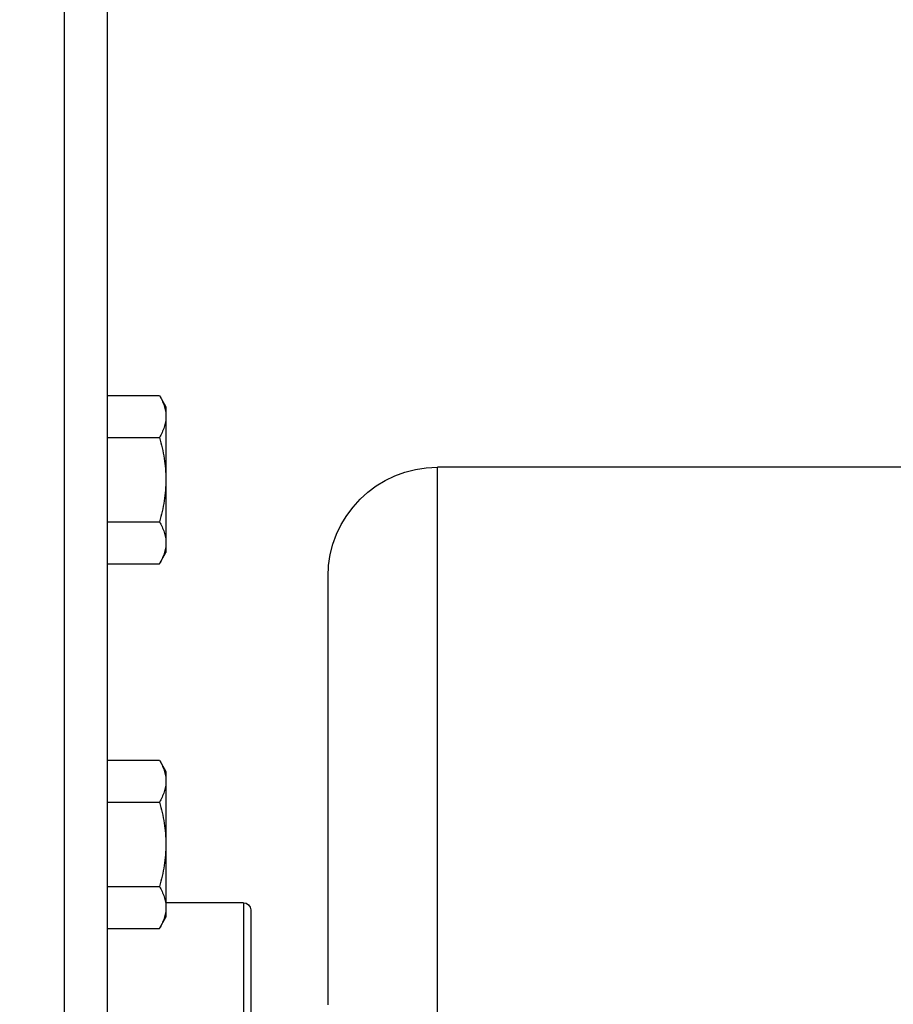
# Model space of a CAD drawing. Header units: millimetres. Extents: x 178516 to 426772, y -178579 to -115871.
# Tile 202 of 256: x 317222 to 317281, y -131731 to -131663. Entities that reach past the tile are written whole.
import ezdxf
from ezdxf import colors
from ezdxf.entities.mleader import LeaderData, LeaderLine
from ezdxf.math import Vec2, Vec3

# ---------------------------------------------------------------- set-up
doc = ezdxf.new("R2010")
doc.units = ezdxf.units.MM
doc.header["$MEASUREMENT"] = 0
doc.layers.get('0').update_dxf_attribs({"color": 252, "lineweight": 5})
for name, color, linetype in [('AHU03-3-42843OBJ', 7, 'Continuous'), ('AHU03-3-44720OBJ', 7, 'Continuous'), ('EC-MTR_250-0_7OBJ', 7, 'Continuous'), ('HEX_HEAD_SCR_M6X25OBJ', 7, 'Continuous'), ('PLAIN_WSH_6OBJ', 7, 'Continuous')]:
    doc.layers.add(name, color=color, linetype=linetype)
doc.layers.add('IS_centrale', color=7, linetype='Continuous', lineweight=13)
doc.layers.add('IS_opisy', color=7, linetype='Continuous', lineweight=35)
doc.styles.add('WE11', font='simplex.shx', dxfattribs={"width": 0.7})

# ---------------------------------------------------------------- blocks, each defined once
blk = doc.blocks.new('VVS030s_FLX1_250_0.38kW_2.00x2v2_t')
at = {"layer": 'AHU03-3-42843OBJ', "color": 7, "linetype": 'Continuous'}
for p, q in [((124.889, 154.106), (124.889, 376.106)), ((127.839, 154.106), (127.839, 376.106))]:
    blk.add_line(p, q, dxfattribs=at)
at = {"layer": 'AHU03-3-44720OBJ', "color": 7, "linetype": 'Continuous'}
for p, q in [((137.173, 244.106), (137.173, 286.106)), ((137.673, 244.606), (137.673, 285.606)), ((137.173, 244.106), (131.856, 244.106))]:
    blk.add_line(p, q, dxfattribs=at)
blk.add_arc((137.173, 244.606), 0.5, 270, 0, dxfattribs=at)
at = {"layer": 'EC-MTR_250-0_7OBJ', "color": 7, "linetype": 'Continuous'}
for p, q in [((150.473, 315.956), (150.473, 214.256)), ((142.973, 251.106), (142.973, 221.756)), ((208.973, 214.256), (150.473, 214.256))]:
    blk.add_line(p, q, dxfattribs=at)
blk.add_arc((150.473, 221.756), 7.5, 180, 270, dxfattribs=at)
at = {"layer": 'HEX_HEAD_SCR_M6X25OBJ', "color": 7, "linetype": 'Continuous'}
for p, q in [((127.856, 245.879), (131.409, 245.879)), ((131.409, 245.879), (131.856, 245.106)), ((131.856, 235.106), (131.856, 245.105)), ((127.856, 242.992), (131.409, 242.992)), ((127.856, 237.219), (131.409, 237.219)), ((131.409, 234.332), (131.856, 235.106)), ((127.856, 234.332), (131.409, 234.332)), ((127.856, 220.879), (131.409, 220.879)), ((131.409, 220.879), (131.856, 220.106)), ((131.856, 210.106), (131.856, 220.105)), ((127.856, 217.992), (131.409, 217.992)), ((127.856, 212.219), (131.409, 212.219)), ((131.409, 209.332), (131.856, 210.106)), ((127.856, 209.332), (131.409, 209.332))]:
    blk.add_line(p, q, dxfattribs=at)
for points, knots in [([(131.856, 244.436), (131.856, 244.558), (131.835, 244.806), (131.71, 245.301), (131.54, 245.652), (131.409, 245.879)], [0, 0, 0, 0, 0.240577, 0.485848, 1, 1, 1, 1]), ([(131.409, 242.992), (131.54, 243.219), (131.71, 243.571), (131.835, 244.066), (131.856, 244.313), (131.856, 244.436)], [0, 0, 0, 0, 0.514152, 0.759424, 1, 1, 1, 1]), ([(131.856, 240.106), (131.856, 240.594), (131.771, 241.571), (131.545, 242.523), (131.409, 242.992)], [0, 0, 0, 0, 0.499904, 1, 1, 1, 1]), ([(131.409, 237.219), (131.545, 237.688), (131.771, 238.64), (131.856, 239.618), (131.856, 240.106)], [0, 0, 0, 0, 0.500096, 1, 1, 1, 1]), ([(131.856, 235.775), (131.856, 235.898), (131.835, 236.146), (131.71, 236.641), (131.54, 236.992), (131.409, 237.219)], [0, 0, 0, 0, 0.240581, 0.485856, 1, 1, 1, 1]), ([(131.409, 234.332), (131.54, 234.559), (131.71, 234.91), (131.835, 235.405), (131.856, 235.653), (131.856, 235.775)], [0, 0, 0, 0, 0.514144, 0.759419, 1, 1, 1, 1]), ([(131.856, 219.436), (131.856, 219.558), (131.835, 219.806), (131.71, 220.301), (131.54, 220.652), (131.409, 220.879)], [0, 0, 0, 0, 0.240577, 0.485848, 1, 1, 1, 1]), ([(131.409, 217.992), (131.54, 218.219), (131.71, 218.571), (131.835, 219.066), (131.856, 219.313), (131.856, 219.436)], [0, 0, 0, 0, 0.514152, 0.759424, 1, 1, 1, 1]), ([(131.856, 215.106), (131.856, 215.594), (131.771, 216.571), (131.545, 217.523), (131.409, 217.992)], [0, 0, 0, 0, 0.499904, 1, 1, 1, 1]), ([(131.409, 212.219), (131.545, 212.688), (131.771, 213.64), (131.856, 214.618), (131.856, 215.106)], [0, 0, 0, 0, 0.500096, 1, 1, 1, 1]), ([(131.856, 210.775), (131.856, 210.898), (131.835, 211.146), (131.71, 211.641), (131.54, 211.992), (131.409, 212.219)], [0, 0, 0, 0, 0.240581, 0.485856, 1, 1, 1, 1]), ([(131.409, 209.332), (131.54, 209.559), (131.71, 209.91), (131.835, 210.405), (131.856, 210.653), (131.856, 210.775)], [0, 0, 0, 0, 0.514144, 0.759419, 1, 1, 1, 1])]:
    blk.add_open_spline(points, degree=3, knots=knots, dxfattribs=at)
at = {"layer": 'PLAIN_WSH_6OBJ', "color": 7, "linetype": 'Continuous'}
for p, q in [((127.856, 246.106), (127.839, 246.106)), ((127.856, 246.106), (127.856, 234.106)), ((127.856, 234.106), (127.839, 234.106)), ((127.856, 221.106), (127.839, 221.106)), ((127.856, 221.106), (127.856, 209.106)), ((127.856, 209.106), (127.839, 209.106))]:
    blk.add_line(p, q, dxfattribs=at)
blk = doc.blocks.new('A$C680519BF')
blk.add_blockref('VVS030s_FLX1_250_0.38kW_2.00x2v2_t', (-1100, 89.5))

msp = doc.modelspace()

# ---------------------------------------------------------------- block references
at = {"layer": 'IS_centrale', "xscale": -1, "rotation": 180}
msp.add_blockref('A$C680519BF', (318199.762, -131390.156), dxfattribs=at)

# ---------------------------------------------------------------- leaders
at = {"layer": 'IS_opisy', "ltscale": 5}
ml = msp.add_multileader_mtext('Standard', dxfattribs=at)
ml.set_content('{\\fArial|b0|i0|c238|p34;Zamontować tłumik akustyczny}', color=256, style='WE11')
ml.set_leader_properties(color=256)
ml.build(insert=Vec2(0, 0))
ml.multileader.update_dxf_attribs({"text_left_attachment_type": 2, "text_right_attachment_type": 2, "dogleg_length": 500, "arrow_head_size": 0})
ctx = ml.context
ctx.base_point, ctx.char_height, ctx.arrow_head_size, ctx.landing_gap_size, ctx.plane_origin = Vec3(316033.128, -128558.222), 168, 0, 84, Vec3(344042.874, -129084.998)
ctx.left_attachment, ctx.right_attachment = 2, 2
notes = []
notes.append((ctx, [(0, (1, 1, 0), (318949.246, -128558.222), (-1, 0), 479.465, [(0, [(318972.833, -131971.218)], 0, [])])]))
ctx.mtext.insert, ctx.mtext.width, ctx.mtext.defined_height, ctx.mtext.flow_direction = Vec3(316117.128, -128449.068), 3785.85171, 1430.605, 5
for ctx, leaders in notes:
    for number, flags, end, landing, length, lines in leaders:
        leader = LeaderData()
        leader.index, (leader.has_last_leader_line, leader.has_dogleg_vector, leader.attachment_direction) = number, flags
        leader.last_leader_point, leader.dogleg_vector, leader.dogleg_length = Vec3(end), Vec3(landing), length
        for number, points, colour, breaks in lines:
            line = LeaderLine()
            line.index, line.vertices, line.color, line.breaks = number, Vec3.list(points), colors.encode_raw_color(colour), breaks
            leader.lines.append(line)
        ctx.leaders.append(leader)

doc.saveas('drawing.dxf')
